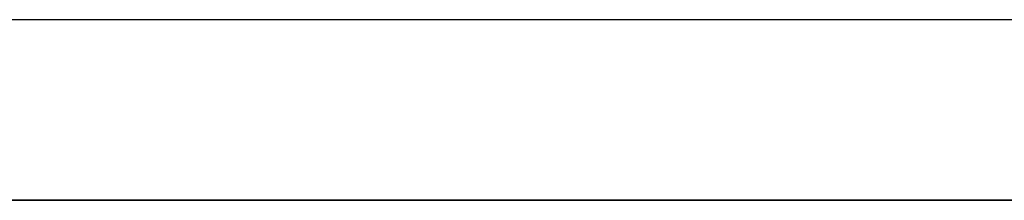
# Model space of a CAD drawing. Header units: metres. Extents: x 391.1 to 427.5, y 12.7 to 29.9.
# Tile 184 of 212: x 411.322 to 412.141, y 18.481 to 18.631. Entities that reach past the tile are written whole.
import ezdxf

# ---------------------------------------------------------------- set-up
doc = ezdxf.new("R2010")
doc.units = ezdxf.units.M
doc.layers.add('A-WALL-____-MCUT', color=7, linetype='Continuous', lineweight=25)
doc.layers.add('A-WALL-____-OTLN', color=7, linetype='Continuous', lineweight=25)

# ---------------------------------------------------------------- blocks, each defined once
blk = doc.blocks.new('Family - Evans P-1-153536-01_CLI_AIRE_PS1')
at = {"layer": 'A-WALL-____-MCUT', "color": 253, "true_color": 0xaaaaaa}
for p, q in [((10.2432, 0.15), (6.43244, 0.15)), ((6.43244, 0), (10.2432, 0))]:
    blk.add_line(p, q, dxfattribs=at)
at = {"layer": 'A-WALL-____-OTLN', "color": 253, "true_color": 0xaaaaaa}
for p, q in [((6.43244, 0.15), (10.2432, 0.15)), ((6.43244, 0), (10.2432, 0))]:
    blk.add_line(p, q, dxfattribs=at)
at = {"layer": 'A-WALL-____-OTLN', "color": 253, "lineweight": 18, "true_color": 0xaaaaaa}
blk.add_line((0, 0), (10.2432, 0), dxfattribs=at)
blk = doc.blocks.new('LONDR55-XX_ZZ-ARQ-CAA-M3D-Londres55_ifc-1-01_CLI_AIRE_PS1')
at = {"layer": 'A-WALL-____-OTLN', "color": 253, "lineweight": 18, "true_color": 0xaaaaaa, "rotation": 180}
blk.add_blockref('Family - Evans P-1-153536-01_CLI_AIRE_PS1', (420.74639, 18.63074), dxfattribs=at)

msp = doc.modelspace()

# ---------------------------------------------------------------- block references
at = {"lineweight": 5}
msp.add_blockref('LONDR55-XX_ZZ-ARQ-CAA-M3D-Londres55_ifc-1-01_CLI_AIRE_PS1', (0, 0), dxfattribs=at)

doc.saveas('drawing.dxf')
